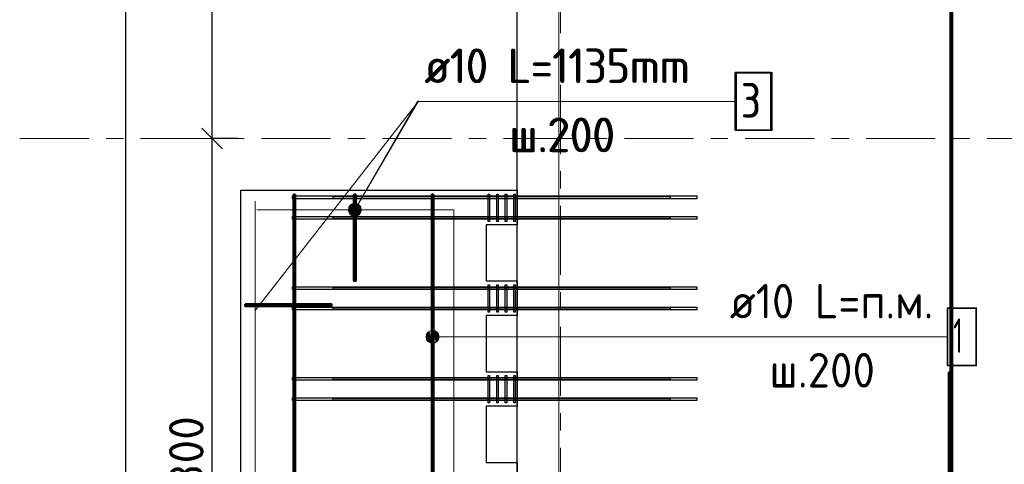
# Model space of a CAD drawing. Header units: metres. Extents: x -38 to 100, y -15 to 21.
# Tile 9 of 246: x -2.63 to 3.07, y 10.91 to 13.49. Entities that reach past the tile are written whole.
import ezdxf

# ---------------------------------------------------------------- set-up
doc = ezdxf.new("R2010")
doc.units = ezdxf.units.M
doc.header["$PDMODE"] = 65
doc.linetypes.add('______11', pattern=[0.5, 0.4, -0.05, 0, -0.05])
doc.linetypes.add('______5', pattern=[1.1, 0.8, -0.1, 0.1, -0.1])
for name, color, linetype, lineweight in [('XR$1$Осевая линия (1)', 7, '______5', 13), ('XR$1$Размерная линия (1)', 7, 'Continuous', 13), ('XR$5$Арм. стержнями верхней зоны', 180, 'Continuous', 35), ('XR$5$Арм. стержнями нижней зоны', 180, 'Continuous', 35), ('XR$5$Арм.стержн. Арматура края', 96, 'Continuous', 35), ('XR$5$Арм.стержн. Хомут', 240, 'Continuous', 35), ('XR$5$Арм.стержн.горизонт. 1', 180, 'Continuous', 35), ('XR$5$Арм.стержн.горизонт. 2', 202, 'Continuous', 35), ('XR$5$Общий слой (1)_1', 7, 'Continuous', 13), ('XR$5$Перекрытие (1)', 7, 'Continuous', 35), ('XR$7$Арм. стержнями верхней зоны', 180, 'Continuous', 35), ('XR$7$Арм. стержнями нижней зоны', 180, 'Continuous', 35), ('XR$7$Арм.стержн. Арматура края', 96, 'Continuous', 35), ('XR$7$Арм.стержн. Хомут', 240, 'Continuous', 35), ('XR$7$Арм.стержн.горизонт. 1', 180, 'Continuous', 35), ('XR$7$Арм.стержн.горизонт. 2', 202, 'Continuous', 35), ('XR$7$Общий слой (1)_1', 7, 'Continuous', 13), ('XR$7$Перекрытие (1)', 7, 'Continuous', 35)]:
    doc.layers.add(name, color=color, linetype=linetype, lineweight=lineweight)
doc.styles.add('ISOCPEUR', font='txt')
doc.dimstyles.new('DIMSTYLE_2', dxfattribs={"dimtxt": 0.2, "dimasz": 0.2, "dimexe": 0, "dimexo": 0, "dimgap": 0.1, "dimtad": 2, "dimdec": 0, "dimlfac": 1000, "dimrnd": 5, "dimzin": 12, "dimdsep": 46, "dimtxsty": 'ISOCPEUR', "dimblk1": 'ALL_ML_STRICH', "dimblk2": 'ALL_ML_STRICH', "dimsah": 1, "dimcen": 0, "dimclrd": 7, "dimclre": 256, "dimclrt": 7, "dimadec": 0, "dimazin": 0, "dimtfac": 1, "dimtdec": 0, "dimtix": 1, "dimtmove": 2, "dimatfit": 3, "dimfxl": 0, "dimtzin": 0, "dimlwd": 0, "dimlwe": -3, "dimarcsym": 0})
doc.dimstyles.new('DIMSTYLE_3', dxfattribs={"dimtxt": 0.2, "dimasz": 0.2, "dimexe": 0, "dimexo": 0, "dimgap": 0.1, "dimtad": 2, "dimdec": 0, "dimlfac": 1000, "dimrnd": 5, "dimzin": 12, "dimdsep": 46, "dimtxsty": 'ISOCPEUR', "dimblk1": 'ALL_ML_STRICH', "dimblk2": 'ALL_ML_STRICH', "dimsah": 1, "dimcen": 0, "dimclrd": 7, "dimclre": 256, "dimclrt": 7, "dimadec": 0, "dimazin": 0, "dimtfac": 1, "dimtdec": 0, "dimtix": 1, "dimtmove": 2, "dimatfit": 3, "dimfxl": 0, "dimtzin": 0, "dimlwd": 0, "dimlwe": -3, "dimarcsym": 0})

# ---------------------------------------------------------------- blocks, each defined once
blk = doc.blocks.new('ALL_ML_STRICH')
at = {"color": 0, "linetype": 'ByBlock', "lineweight": -2}
for p, q in [((-0.3, -0.3), (0.3, 0.3)), ((0, -0.5), (0, 0.5)), ((-1, 0), (0.5, 0))]:
    blk.add_line(p, q, dxfattribs=at)
blk = doc.blocks.new('*D4')
at = {"layer": 'DEFPOINTS', "color": 7, "linetype": 'Continuous', "lineweight": 13, "transparency": 33554687}
for p in [(-1.6986, 16.4), (-2.2938, 0), (-2.0153, 0)]:
    blk.add_point(p, dxfattribs=at)
at = {"layer": 'XR$1$Размерная линия (1)', "color": 9, "linetype": 'Continuous', "lineweight": -2, "true_color": 0xc7c7c7, "transparency": 33554687}
for p, q in [((-1.7186, 16.4), (-2.0153, 16.4)), ((-2.2738, 0), (-2.0153, 0))]:
    blk.add_line(p, q, dxfattribs=at)
at = {"layer": 'XR$1$Размерная линия (1)', "color": 7, "linetype": 'Continuous', "lineweight": -2, "transparency": 33554687}
blk.add_line((-2.0153, 0), (-2.0153, 16.4), dxfattribs=at)
at = {"layer": 'XR$1$Размерная линия (1)', "color": 7, "linetype": 'Continuous', "lineweight": 13, "transparency": 33554687, "xscale": 0.2, "yscale": 0.2, "zscale": 0.2}
for p, rotation in [((-2.0153, 16.4), 90), ((-2.0153, 0), 270)]:
    blk.add_blockref('ALL_ML_STRICH', p, dxfattribs=dict(at, rotation=rotation))
at = {"layer": 'XR$1$Размерная линия (1)', "color": 7, "linetype": 'Continuous', "lineweight": 13, "transparency": 33554687, "insert": (-2.1653, 8.22), "char_height": 0.2, "width": 1, "attachment_point": 5, "rotation": 90, "style": 'ISOCPEUR'}
blk.add_mtext('\\A1;{16400}', dxfattribs=at)
blk = doc.blocks.new('*D8')
at = {"layer": 'DEFPOINTS', "color": 7, "linetype": 'Continuous', "lineweight": 13, "transparency": 33554687}
for p in [(-1.3472, 12.8), (-1.5153, 9), (-1.2532, 9)]:
    blk.add_point(p, dxfattribs=at)
at = {"layer": 'XR$1$Размерная линия (1)', "color": 9, "linetype": 'Continuous', "lineweight": -2, "true_color": 0xc7c7c7, "transparency": 33554687}
for p, q in [((-1.3672, 12.8), (-1.5153, 12.8)), ((-1.2732, 9), (-1.5153, 9))]:
    blk.add_line(p, q, dxfattribs=at)
at = {"layer": 'XR$1$Размерная линия (1)', "color": 7, "linetype": 'Continuous', "lineweight": -2, "transparency": 33554687}
blk.add_line((-1.5153, 9), (-1.5153, 12.8), dxfattribs=at)
at = {"layer": 'XR$1$Размерная линия (1)', "color": 7, "linetype": 'Continuous', "lineweight": 13, "transparency": 33554687, "xscale": 0.2, "yscale": 0.2, "zscale": 0.2}
for p, rotation in [((-1.5153, 12.8), 90), ((-1.5153, 9), 270)]:
    blk.add_blockref('ALL_ML_STRICH', p, dxfattribs=dict(at, rotation=rotation))
at = {"layer": 'XR$1$Размерная линия (1)', "color": 7, "linetype": 'Continuous', "lineweight": 13, "transparency": 33554687, "insert": (-1.6653, 10.91), "char_height": 0.2, "width": 0.8, "attachment_point": 5, "rotation": 90, "style": 'ISOCPEUR'}
blk.add_mtext('\\A1;{3800}', dxfattribs=at)
blk = doc.blocks.new('*D9')
at = {"layer": 'DEFPOINTS', "color": 7, "linetype": 'Continuous', "lineweight": 13, "transparency": 33554687}
for p in [(-1.2605, 16.4), (-1.5153, 12.8), (-1.3472, 12.8)]:
    blk.add_point(p, dxfattribs=at)
at = {"layer": 'XR$1$Размерная линия (1)', "color": 9, "linetype": 'Continuous', "lineweight": -2, "true_color": 0xc7c7c7, "transparency": 33554687}
for p, q in [((-1.2805, 16.4), (-1.5153, 16.4)), ((-1.3672, 12.8), (-1.5153, 12.8))]:
    blk.add_line(p, q, dxfattribs=at)
at = {"layer": 'XR$1$Размерная линия (1)', "color": 7, "linetype": 'Continuous', "lineweight": -2, "transparency": 33554687}
blk.add_line((-1.5153, 12.8), (-1.5153, 16.4), dxfattribs=at)
at = {"layer": 'XR$1$Размерная линия (1)', "color": 7, "linetype": 'Continuous', "lineweight": 13, "transparency": 33554687, "xscale": 0.2, "yscale": 0.2, "zscale": 0.2}
for p, rotation in [((-1.5153, 16.4), 90), ((-1.5153, 12.8), 270)]:
    blk.add_blockref('ALL_ML_STRICH', p, dxfattribs=dict(at, rotation=rotation))
at = {"layer": 'XR$1$Размерная линия (1)', "color": 7, "linetype": 'Continuous', "lineweight": 13, "transparency": 33554687, "insert": (-1.6653, 14.61), "char_height": 0.2, "width": 0.8, "attachment_point": 5, "rotation": 90, "style": 'ISOCPEUR'}
blk.add_mtext('\\A1;{3600}', dxfattribs=at)

msp = doc.modelspace()

# ---------------------------------------------------------------- hatches: boundary and pattern name
at = {"layer": 'XR$5$Арм.стержн. Арматура края', "linetype": 'Continuous', "lineweight": 13, "transparency": 33554687}
for points in [[(-0.6576, 12.3682), (-0.7224, 12.4061), (-0.7273, 12.3873)], [(-0.6576, 12.3682), (-0.7273, 12.3873), (-0.6717, 12.3547)], [(-0.6717, 12.3547), (-0.7273, 12.3873), (-0.7225, 12.3688)], [(-0.6717, 12.3547), (-0.7225, 12.3688), (-0.6901, 12.3499)], [(-0.6901, 12.3499), (-0.7225, 12.3688), (-0.709, 12.3548)], [(-0.6527, 12.387), (-0.7083, 12.4197), (-0.7224, 12.4061)], [(-0.6527, 12.387), (-0.7224, 12.4061), (-0.6576, 12.3682)], [(-0.6575, 12.4055), (-0.6899, 12.4245), (-0.7083, 12.4197)], [(-0.6575, 12.4055), (-0.7083, 12.4197), (-0.6527, 12.387)], [(-0.6899, 12.4245), (-0.6575, 12.4055), (-0.671, 12.4195)]]:
    msp.add_hatch(color=7, dxfattribs=at).paths.add_polyline_path(points)
at = {"layer": 'XR$7$Арм. стержнями нижней зоны', "linetype": 'Continuous', "lineweight": 13, "transparency": 33554687}
for points in [[(-0.2587, 11.6197), (-0.2587, 11.6842), (-0.2722, 11.6707)], [(-0.24, 11.6144), (-0.24, 11.6894), (-0.2587, 11.6842)], [(-0.24, 11.6144), (-0.2587, 11.6842), (-0.2587, 11.6197)], [(-0.2212, 11.6197), (-0.2212, 11.6842), (-0.24, 11.6894)], [(-0.2212, 11.6197), (-0.24, 11.6894), (-0.24, 11.6144)], [(-0.2077, 11.6332), (-0.2077, 11.6707), (-0.2212, 11.6842)], [(-0.2077, 11.6332), (-0.2212, 11.6842), (-0.2212, 11.6197)], [(-0.2722, 11.6332), (-0.2722, 11.6707), (-0.2775, 11.6519)], [(-0.2587, 11.6197), (-0.2722, 11.6707), (-0.2722, 11.6332)], [(-0.2077, 11.6707), (-0.2077, 11.6332), (-0.2025, 11.6519)]]:
    msp.add_hatch(color=7, dxfattribs=at).paths.add_polyline_path(points)
at = {"layer": 'XR$7$Арм.стержн. Арматура края', "linetype": 'Continuous', "lineweight": 13, "transparency": 33554687}
for points in [[(-0.6575, 12.3684), (-0.7225, 12.4059), (-0.7273, 12.3871)], [(-0.6575, 12.3684), (-0.7273, 12.3871), (-0.6714, 12.3548)], [(-0.6714, 12.3548), (-0.7273, 12.3871), (-0.7224, 12.3686)], [(-0.6527, 12.3873), (-0.7086, 12.4195), (-0.7225, 12.4059)], [(-0.6527, 12.3873), (-0.7225, 12.4059), (-0.6575, 12.3684)], [(-0.6714, 12.3548), (-0.7224, 12.3686), (-0.6899, 12.3499)], [(-0.6899, 12.3499), (-0.7224, 12.3686), (-0.7087, 12.3547)], [(-0.6576, 12.4057), (-0.6901, 12.4245), (-0.7086, 12.4195)], [(-0.6576, 12.4057), (-0.7086, 12.4195), (-0.6527, 12.3873)], [(-0.6901, 12.4245), (-0.6576, 12.4057), (-0.6713, 12.4197)]]:
    msp.add_hatch(color=7, dxfattribs=at).paths.add_polyline_path(points)

# ---------------------------------------------------------------- linework, layer by layer
at = {"layer": 'XR$1$Осевая линия (1)', "color": 253, "linetype": '______11', "lineweight": 13, "true_color": 0xa0a0a0, "transparency": 33554687}
for p, q in [((0.5, -3.39), (0.5, 19.78)), ((-2.63, 12.8), (62.6, 12.8))]:
    msp.add_line(p, q, dxfattribs=at)
at = {"layer": 'XR$5$Арм. стержнями верхней зоны', "color": 4, "linetype": 'Continuous', "lineweight": 50, "transparency": 33554687}
msp.add_lwpolyline([(-1.035, 12.4752), (-1.035, 9.1752), (-1.045, 9.1752), (-1.045, 12.4752), (-1.035, 12.4752)], dxfattribs=at)
at = {"layer": 'XR$5$Арм. стержнями нижней зоны', "color": 4, "linetype": 'Continuous', "lineweight": 50, "transparency": 33554687}
for points in [[(2.7675, 16.6252), (2.7675, 10.7752), (2.7575, 10.7752), (2.7575, 16.6252), (2.7675, 16.6252)], [(-0.235, 12.4752), (-0.235, 9.1752), (-0.245, 9.1752), (-0.245, 12.4752), (-0.235, 12.4752)], [(2.7575, 11.4452), (2.7575, -0.2248), (2.7475, -0.2248), (2.7475, 11.4452), (2.7575, 11.4452)]]:
    msp.add_lwpolyline(points, dxfattribs=at)
at = {"layer": 'XR$5$Арм.стержн. Арматура края', "color": 7, "linetype": 'Continuous', "lineweight": 13, "transparency": 33554687}
for p, q in [((-0.3228, 13.0138), (-0.69, 12.3872)), ((-0.3228, 13.0138), (1.5172, 13.0138)), ((-0.7224, 12.4061), (-0.7224, 12.4061)), ((-0.671, 12.4195), (-0.671, 12.4195)), ((-0.6576, 12.3682), (-0.6576, 12.3682)), ((-0.709, 12.3548), (-0.709, 12.3548))]:
    msp.add_line(p, q, dxfattribs=at)
at = {"layer": 'XR$5$Арм.стержн. Арматура края', "color": 7, "linetype": 'Continuous', "lineweight": 35, "transparency": 33554687}
msp.add_lwpolyline([(1.5172, 12.8471), (1.7239, 12.8471), (1.7239, 13.1804), (1.5172, 13.1804), (1.5172, 12.8471)], dxfattribs=at)
at = {"layer": 'XR$5$Арм.стержн. Арматура края', "color": 4, "linetype": 'Continuous', "lineweight": 50, "transparency": 33554687}
for points in [[(-0.685, 12.4752), (-0.685, 11.9752), (-0.695, 11.9752), (-0.695, 12.4752), (-0.685, 12.4752)], [(-1.325, 11.8402), (-0.825, 11.8402), (-0.825, 11.8302), (-1.325, 11.8302), (-1.325, 11.8402)]]:
    msp.add_lwpolyline(points, dxfattribs=at)
at = {"layer": 'XR$5$Арм.стержн. Арматура края', "color": 7, "linetype": 'Continuous', "lineweight": 13, "transparency": 33554687}
msp.add_circle((-0.69, 12.3872), 0.0375, dxfattribs=at)
at = {"layer": 'XR$5$Арм.стержн. Хомут', "color": 40, "linetype": 'Continuous', "lineweight": 25, "transparency": 33554687}
for points in [[(0.081, 12.3202), (0.081, 12.4782), (0.089, 12.4782), (0.089, 12.3202), (0.081, 12.3202)], [(0.131, 12.3202), (0.131, 12.4782), (0.139, 12.4782), (0.139, 12.3202), (0.131, 12.3202)], [(0.181, 12.3202), (0.181, 12.4782), (0.189, 12.4782), (0.189, 12.3202), (0.181, 12.3202)], [(0.231, 12.3202), (0.231, 12.4782), (0.239, 12.4782), (0.239, 12.3202), (0.231, 12.3202)], [(0.081, 11.7952), (0.081, 11.9532), (0.089, 11.9532), (0.089, 11.7952), (0.081, 11.7952)], [(0.131, 11.7952), (0.131, 11.9532), (0.139, 11.9532), (0.139, 11.7952), (0.131, 11.7952)], [(0.181, 11.7952), (0.181, 11.9532), (0.189, 11.9532), (0.189, 11.7952), (0.181, 11.7952)], [(0.231, 11.7952), (0.231, 11.9532), (0.239, 11.9532), (0.239, 11.7952), (0.231, 11.7952)], [(0.081, 11.2702), (0.081, 11.4282), (0.089, 11.4282), (0.089, 11.2702), (0.081, 11.2702)], [(0.131, 11.2702), (0.131, 11.4282), (0.139, 11.4282), (0.139, 11.2702), (0.131, 11.2702)], [(0.181, 11.2702), (0.181, 11.4282), (0.189, 11.4282), (0.189, 11.2702), (0.181, 11.2702)], [(0.231, 11.2702), (0.231, 11.4282), (0.239, 11.4282), (0.239, 11.2702), (0.231, 11.2702)]]:
    msp.add_lwpolyline(points, dxfattribs=at)
at = {"layer": 'XR$5$Арм.стержн.горизонт. 1', "color": 7, "linetype": 'Continuous', "lineweight": 25, "transparency": 33554687}
for points in [[(1.29, 12.4512), (-1.05, 12.4512), (-1.05, 12.4672), (1.29, 12.4672), (1.29, 12.4512)], [(1.29, 12.3332), (-1.05, 12.3332), (-1.05, 12.3492), (1.29, 12.3492), (1.29, 12.3332)], [(1.29, 11.9262), (-1.05, 11.9262), (-1.05, 11.9422), (1.29, 11.9422), (1.29, 11.9262)], [(1.29, 11.8082), (-1.05, 11.8082), (-1.05, 11.8242), (1.29, 11.8242), (1.29, 11.8082)], [(1.29, 11.4012), (-1.05, 11.4012), (-1.05, 11.4172), (1.29, 11.4172), (1.29, 11.4012)], [(1.29, 11.2832), (-1.05, 11.2832), (-1.05, 11.2992), (1.29, 11.2992), (1.29, 11.2832)]]:
    msp.add_lwpolyline(points, dxfattribs=at)
at = {"layer": 'XR$5$Арм.стержн.горизонт. 2', "color": 34, "linetype": 'Continuous', "lineweight": 25, "transparency": 33554687}
for points in [[(-0.815, 12.4652), (1.135, 12.4652), (1.135, 12.4532), (-0.815, 12.4532), (-0.815, 12.4652)], [(-0.815, 12.3472), (1.135, 12.3472), (1.135, 12.3352), (-0.815, 12.3352), (-0.815, 12.3472)], [(-0.815, 11.9402), (1.135, 11.9402), (1.135, 11.9282), (-0.815, 11.9282), (-0.815, 11.9402)], [(-0.815, 11.8222), (1.135, 11.8222), (1.135, 11.8102), (-0.815, 11.8102), (-0.815, 11.8222)], [(-0.815, 11.4152), (1.135, 11.4152), (1.135, 11.4032), (-0.815, 11.4032), (-0.815, 11.4152)], [(-0.815, 11.2972), (1.135, 11.2972), (1.135, 11.2852), (-0.815, 11.2852), (-0.815, 11.2972)]]:
    msp.add_lwpolyline(points, dxfattribs=at)
at = {"layer": 'XR$5$Общий слой (1)_1', "color": 7, "linetype": 'Continuous', "lineweight": 13, "transparency": 33554687}
msp.add_line((-1.2664, 11.8052), (-0.3203, 13.0172), dxfattribs=at)
for points in [[(0.4913, -0.2255), (0.4913, 16.4945), (18.9313, 16.4945), (18.9313, 12.1345), (21.7613, 12.1345), (21.7613, 11.6345), (23.8313, 11.6345), (23.8313, 16.5045), (32.4113, 16.5045), (32.4113, 9.0745)], [(-1.2564, 12.3872), (-0.1164, 12.3872), (-0.1164, 9.2872), (-1.2664, 9.2872), (-1.2664, 12.4372)]]:
    msp.add_lwpolyline(points, dxfattribs=at)
at = {"layer": 'XR$5$Перекрытие (1)', "color": 7, "linetype": 'Continuous', "lineweight": 25, "transparency": 33554687}
for p, q in [((0.25, 12.5002), (0.25, 16.6502)), ((-1.35, 9.1502), (-1.35, 12.5002)), ((-1.35, 12.5002), (0.07, 12.5002)), ((0.07, 12.5002), (0.25, 12.5002)), ((0.07, 12.3002), (0.07, 11.9752)), ((0.25, 12.3002), (0.07, 12.3002)), ((0.25, 11.9752), (0.25, 12.3002)), ((0.07, 11.9752), (0.25, 11.9752)), ((0.07, 11.7752), (0.07, 11.4502)), ((0.25, 11.7752), (0.07, 11.7752)), ((0.25, 11.4502), (0.25, 11.7752)), ((0.07, 11.4502), (0.25, 11.4502)), ((0.07, 11.2502), (0.07, 10.9252)), ((0.25, 11.2502), (0.07, 11.2502)), ((0.25, 10.9252), (0.25, 11.2502)), ((0.07, 10.9252), (0.25, 10.9252))]:
    msp.add_line(p, q, dxfattribs=at)
at = {"layer": 'XR$7$Арм. стержнями верхней зоны', "color": 4, "linetype": 'Continuous', "lineweight": 50, "transparency": 33554687}
msp.add_lwpolyline([(-1.035, 12.4752), (-1.035, 9.1752), (-1.045, 9.1752), (-1.045, 12.4752), (-1.035, 12.4752)], dxfattribs=at)
at = {"layer": 'XR$7$Арм. стержнями нижней зоны', "color": 7, "linetype": 'Continuous', "lineweight": 13, "transparency": 33554687}
for p, q in [((-0.24, 11.6894), (-0.24, 11.6894)), ((-0.2775, 11.6519), (-0.2775, 11.6519)), ((1.4603, 11.6519), (-0.24, 11.6519)), ((-0.2025, 11.6519), (-0.2025, 11.6519)), ((1.4603, 11.6519), (2.7403, 11.6519)), ((-0.24, 11.6144), (-0.24, 11.6144))]:
    msp.add_line(p, q, dxfattribs=at)
at = {"layer": 'XR$7$Арм. стержнями нижней зоны', "color": 4, "linetype": 'Continuous', "lineweight": 50, "transparency": 33554687}
msp.add_lwpolyline([(-0.235, 12.4752), (-0.235, 9.1752), (-0.245, 9.1752), (-0.245, 12.4752), (-0.235, 12.4752)], dxfattribs=at)
at = {"layer": 'XR$7$Арм. стержнями нижней зоны', "color": 7, "linetype": 'Continuous', "lineweight": 35, "transparency": 33554687}
msp.add_lwpolyline([(2.7403, 11.4853), (2.907, 11.4853), (2.907, 11.8186), (2.7403, 11.8186), (2.7403, 11.4853)], dxfattribs=at)
at = {"layer": 'XR$7$Арм. стержнями нижней зоны', "color": 7, "linetype": 'Continuous', "lineweight": 13, "transparency": 33554687}
msp.add_circle((-0.24, 11.6519), 0.0375, dxfattribs=at)
at = {"layer": 'XR$7$Арм.стержн. Арматура края', "color": 7, "linetype": 'Continuous', "lineweight": 13, "transparency": 33554687}
for p, q in [((-0.328, 13.0143), (-0.69, 12.3872)), ((-0.328, 13.0143), (1.512, 13.0143)), ((-0.7225, 12.4059), (-0.7225, 12.4059)), ((-0.6713, 12.4197), (-0.6713, 12.4197)), ((-0.6575, 12.3684), (-0.6575, 12.3684)), ((-0.7087, 12.3547), (-0.7087, 12.3547))]:
    msp.add_line(p, q, dxfattribs=at)
at = {"layer": 'XR$7$Арм.стержн. Арматура края', "color": 7, "linetype": 'Continuous', "lineweight": 35, "transparency": 33554687}
msp.add_lwpolyline([(1.512, 12.8476), (1.7187, 12.8476), (1.7187, 13.181), (1.512, 13.181), (1.512, 12.8476)], dxfattribs=at)
at = {"layer": 'XR$7$Арм.стержн. Арматура края', "color": 4, "linetype": 'Continuous', "lineweight": 50, "transparency": 33554687}
for points in [[(-0.685, 12.4752), (-0.685, 11.9752), (-0.695, 11.9752), (-0.695, 12.4752), (-0.685, 12.4752)], [(-1.325, 11.8402), (-0.825, 11.8402), (-0.825, 11.8302), (-1.325, 11.8302), (-1.325, 11.8402)]]:
    msp.add_lwpolyline(points, dxfattribs=at)
at = {"layer": 'XR$7$Арм.стержн. Арматура края', "color": 7, "linetype": 'Continuous', "lineweight": 13, "transparency": 33554687}
msp.add_circle((-0.69, 12.3872), 0.0375, dxfattribs=at)
at = {"layer": 'XR$7$Арм.стержн. Хомут', "color": 40, "linetype": 'Continuous', "lineweight": 25, "transparency": 33554687}
for points in [[(0.081, 12.3202), (0.081, 12.4782), (0.089, 12.4782), (0.089, 12.3202), (0.081, 12.3202)], [(0.131, 12.3202), (0.131, 12.4782), (0.139, 12.4782), (0.139, 12.3202), (0.131, 12.3202)], [(0.181, 12.3202), (0.181, 12.4782), (0.189, 12.4782), (0.189, 12.3202), (0.181, 12.3202)], [(0.231, 12.3202), (0.231, 12.4782), (0.239, 12.4782), (0.239, 12.3202), (0.231, 12.3202)], [(0.081, 11.7952), (0.081, 11.9532), (0.089, 11.9532), (0.089, 11.7952), (0.081, 11.7952)], [(0.131, 11.7952), (0.131, 11.9532), (0.139, 11.9532), (0.139, 11.7952), (0.131, 11.7952)], [(0.181, 11.7952), (0.181, 11.9532), (0.189, 11.9532), (0.189, 11.7952), (0.181, 11.7952)], [(0.231, 11.7952), (0.231, 11.9532), (0.239, 11.9532), (0.239, 11.7952), (0.231, 11.7952)], [(0.081, 11.2702), (0.081, 11.4282), (0.089, 11.4282), (0.089, 11.2702), (0.081, 11.2702)], [(0.131, 11.2702), (0.131, 11.4282), (0.139, 11.4282), (0.139, 11.2702), (0.131, 11.2702)], [(0.181, 11.2702), (0.181, 11.4282), (0.189, 11.4282), (0.189, 11.2702), (0.181, 11.2702)], [(0.231, 11.2702), (0.231, 11.4282), (0.239, 11.4282), (0.239, 11.2702), (0.231, 11.2702)]]:
    msp.add_lwpolyline(points, dxfattribs=at)
at = {"layer": 'XR$7$Арм.стержн.горизонт. 1', "color": 7, "linetype": 'Continuous', "lineweight": 25, "transparency": 33554687}
for points in [[(1.29, 12.4512), (-1.05, 12.4512), (-1.05, 12.4672), (1.29, 12.4672), (1.29, 12.4512)], [(1.29, 12.3332), (-1.05, 12.3332), (-1.05, 12.3492), (1.29, 12.3492), (1.29, 12.3332)], [(1.29, 11.9262), (-1.05, 11.9262), (-1.05, 11.9422), (1.29, 11.9422), (1.29, 11.9262)], [(1.29, 11.8082), (-1.05, 11.8082), (-1.05, 11.8242), (1.29, 11.8242), (1.29, 11.8082)], [(1.29, 11.4012), (-1.05, 11.4012), (-1.05, 11.4172), (1.29, 11.4172), (1.29, 11.4012)], [(1.29, 11.2832), (-1.05, 11.2832), (-1.05, 11.2992), (1.29, 11.2992), (1.29, 11.2832)]]:
    msp.add_lwpolyline(points, dxfattribs=at)
at = {"layer": 'XR$7$Арм.стержн.горизонт. 2', "color": 34, "linetype": 'Continuous', "lineweight": 25, "transparency": 33554687}
for points in [[(-0.815, 12.4652), (1.135, 12.4652), (1.135, 12.4532), (-0.815, 12.4532), (-0.815, 12.4652)], [(-0.815, 12.3472), (1.135, 12.3472), (1.135, 12.3352), (-0.815, 12.3352), (-0.815, 12.3472)], [(-0.815, 11.9402), (1.135, 11.9402), (1.135, 11.9282), (-0.815, 11.9282), (-0.815, 11.9402)], [(-0.815, 11.8222), (1.135, 11.8222), (1.135, 11.8102), (-0.815, 11.8102), (-0.815, 11.8222)], [(-0.815, 11.4152), (1.135, 11.4152), (1.135, 11.4032), (-0.815, 11.4032), (-0.815, 11.4152)], [(-0.815, 11.2972), (1.135, 11.2972), (1.135, 11.2852), (-0.815, 11.2852), (-0.815, 11.2972)]]:
    msp.add_lwpolyline(points, dxfattribs=at)
at = {"layer": 'XR$7$Общий слой (1)_1', "color": 7, "linetype": 'Continuous', "lineweight": 13, "transparency": 33554687}
msp.add_line((-1.2664, 11.8052), (-0.3203, 13.0172), dxfattribs=at)
for points in [[(0.4913, -0.2255), (0.4913, 16.4945), (18.9313, 16.4945), (18.9313, 10.6045), (21.5013, 10.6045), (21.5013, 8.7845), (26.3013, 8.7845), (26.3013, 16.5045), (32.4113, 16.5045), (32.4113, 9.0745)], [(-1.2564, 12.3872), (-0.1164, 12.3872), (-0.1164, 9.2872), (-1.2664, 9.2872), (-1.2664, 12.4372)]]:
    msp.add_lwpolyline(points, dxfattribs=at)
at = {"layer": 'XR$7$Перекрытие (1)', "color": 7, "linetype": 'Continuous', "lineweight": 25, "transparency": 33554687}
for p, q in [((0.25, -0.2498), (0.25, 16.6502)), ((-1.35, 9.1502), (-1.35, 12.5002)), ((-1.35, 12.5002), (0.0698, 12.5002)), ((0.0698, 12.5002), (0.2498, 12.5002)), ((0.2498, 12.5002), (0.2498, 12.3002)), ((0.2498, 12.3002), (0.0698, 12.3002)), ((0.07, 12.3002), (0.07, 11.9752)), ((0.0698, 11.9752), (0.2498, 11.9752)), ((0.2498, 11.9752), (0.2498, 11.7752)), ((0.2498, 11.7752), (0.0698, 11.7752)), ((0.07, 11.7752), (0.07, 11.4502)), ((0.0698, 11.4502), (0.2498, 11.4502)), ((0.2498, 11.4502), (0.2498, 11.2502)), ((0.2498, 11.2502), (0.0698, 11.2502)), ((0.07, 11.2502), (0.07, 10.9252)), ((0.0698, 10.9252), (0.2498, 10.9252)), ((0.2498, 10.9252), (0.2498, 10.7252))]:
    msp.add_line(p, q, dxfattribs=at)

# ---------------------------------------------------------------- texts
at = {"layer": 'XR$5$Арм.стержн. Арматура края', "color": 7, "linetype": 'Continuous', "lineweight": 25, "transparency": 33554687, "char_height": 0.2, "attachment_point": 7, "style": 'ISOCPEUR'}
for s, insert, width in [('\\W0.92;ø10 L=1135mm ', (-0.2828, 13.1204), 1.871128), ('\\W0.78;3', (1.5506, 12.9204), 0.217605), ('\\W0.95;ш.200 ', (0.2072, 12.7204), 0.874664)]:
    msp.add_mtext(s, dxfattribs=dict(at, insert=insert, width=width))
at = {"layer": 'XR$7$Арм. стержнями нижней зоны', "color": 7, "linetype": 'Continuous', "lineweight": 25, "transparency": 33554687, "char_height": 0.2, "attachment_point": 7, "style": 'ISOCPEUR'}
for s, insert, width in [('\\W0.94;ø10 L=п.м.', (1.4803, 11.7586), 1.333221), ('\\W0.56;1', (2.7736, 11.5586), 0.155555), ('\\W0.95;ш.200 ', (1.7103, 11.3586), 0.874664)]:
    msp.add_mtext(s, dxfattribs=dict(at, insert=insert, width=width))
at = {"layer": 'XR$7$Арм.стержн. Арматура края', "color": 7, "linetype": 'Continuous', "lineweight": 25, "transparency": 33554687, "char_height": 0.2, "attachment_point": 7, "style": 'ISOCPEUR'}
for s, insert, width in [('\\W0.92;ø10 L=1135mm ', (-0.288, 13.121), 1.871128), ('\\W0.78;3', (1.5454, 12.921), 0.217605), ('\\W0.95;ш.200 ', (0.202, 12.721), 0.874664)]:
    msp.add_mtext(s, dxfattribs=dict(at, insert=insert, width=width))

# ---------------------------------------------------------------- dimensions: what is measured, and where the dimension line sits
at = {"layer": 'XR$1$Размерная линия (1)', "color": 7, "linetype": 'Continuous', "lineweight": 13, "transparency": 33554687}
for base, p1, p2, dimstyle, picture, middle in [((-2.0153, 16.4), (-2.2738, 0), (-1.7186, 16.4), 'DIMSTYLE_2', '*D4', (-2.1653, 8.22)), ((-1.5153, 16.4), (-1.3672, 12.8), (-1.2805, 16.4), 'DIMSTYLE_3', '*D9', (-1.6653, 14.61)), ((-1.5153, 12.8), (-1.2732, 9), (-1.3672, 12.8), 'DIMSTYLE_3', '*D8', (-1.6653, 10.91))]:
    dim = msp.add_linear_dim(base=base, p1=p1, p2=p2, angle=90, dimstyle=dimstyle, override={"dimpost": '<>', "dimclrd": 7, "dimclre": 9, "dimclrt": 7, "dimlwd": 0, "dimlwe": 65533}, dxfattribs=at)
    dim.commit()
    dim.dimension.update_dxf_attribs({"geometry": picture, "text_midpoint": middle, "dimtype": 160})

doc.saveas('drawing.dxf')
